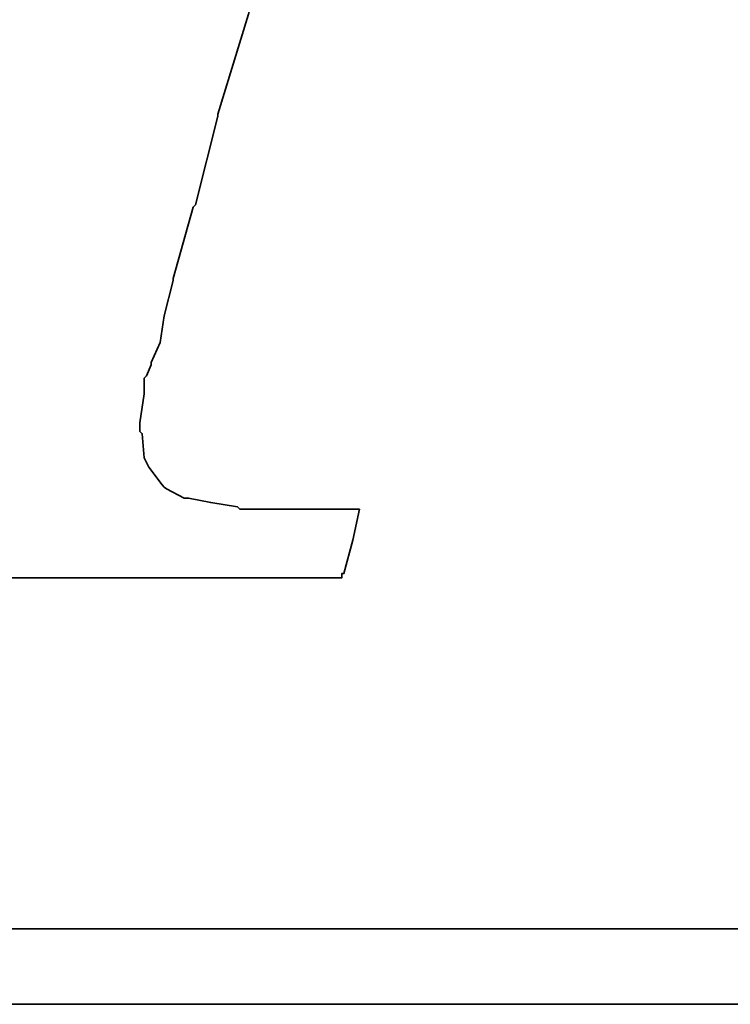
# Model space of a CAD drawing. Extents: x -178 to 287, y 74 to 351.
# Tile 31 of 48: x 210.89 to 212.03, y 141.93 to 143.5. Entities that reach past the tile are written whole.
import ezdxf

# ---------------------------------------------------------------- set-up
doc = ezdxf.new("R2010")
doc.units = 0
doc.header["$LTSCALE"] = 3
doc.header["$MEASUREMENT"] = 0
doc.layers.add('DIM', color=4, linetype='CONTINUOUS')
doc.layers.add('layer 1', color=7, linetype='CONTINUOUS')

# ---------------------------------------------------------------- blocks, each defined once
blk = doc.blocks.new('TBI MOTION logo(完整正式版)')
at = {"layer": 'layer 1', "color": 22, "lineweight": 35}
for points, knots in [([(-40.59125, -7.943749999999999), (-40.59125, -7.943749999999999), (-40.97375, -7.943749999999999), (-40.97375, -7.943749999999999), (-40.97375, -7.943749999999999), (-40.97375, -7.943749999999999), (-41.38125, -7.943749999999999), (-41.38125, -7.943749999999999), (-41.38125, -7.943749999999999), (-41.38125, -7.943749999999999), (-41.54874999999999, -7.943749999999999), (-41.54874999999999, -7.943749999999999), (-41.54874999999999, -7.943749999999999), (-41.54874999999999, -7.943749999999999), (-41.59875, -7.943749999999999), (-41.59875, -7.943749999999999), (-41.59875, -7.943749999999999), (-41.59875, -7.943749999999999), (-41.88374999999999, -7.943749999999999), (-41.88374999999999, -7.943749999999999), (-41.88374999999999, -7.943749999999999), (-41.88374999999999, -7.943749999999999), (-41.90875, -7.91875), (-41.90875, -7.91875), (-41.90875, -7.91875), (-41.90875, -7.91875), (-42.19875, -7.871249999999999), (-42.19875, -7.871249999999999), (-42.19875, -7.871249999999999), (-42.19875, -7.871249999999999), (-42.43875, -7.82375), (-42.43875, -7.82375), (-42.43875, -7.82375), (-42.43875, -7.82375), (-42.45875, -7.82375), (-42.45875, -7.82375), (-42.45875, -7.82375), (-42.45875, -7.82375), (-42.48624999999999, -7.82375), (-42.48624999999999, -7.82375), (-42.48624999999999, -7.82375), (-42.48624999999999, -7.82375), (-42.67625, -7.723749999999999), (-42.67625, -7.723749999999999), (-42.67625, -7.723749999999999), (-42.67625, -7.723749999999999), (-42.70125, -7.70375), (-42.70125, -7.70375), (-42.70125, -7.70375), (-42.70125, -7.70375), (-42.72375, -7.678749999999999), (-42.72375, -7.678749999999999), (-42.72375, -7.678749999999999), (-42.72375, -7.678749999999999), (-42.86875, -7.488749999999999), (-42.86875, -7.488749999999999), (-42.86875, -7.488749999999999), (-42.86875, -7.488749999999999), (-42.89374999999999, -7.438749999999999), (-42.89374999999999, -7.438749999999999), (-42.89374999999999, -7.438749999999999), (-42.89374999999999, -7.438749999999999), (-42.91875, -7.388749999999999), (-42.91875, -7.388749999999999), (-42.91875, -7.388749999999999), (-42.91875, -7.388749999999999), (-42.93874999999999, -7.12875), (-42.93874999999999, -7.12875), (-42.93874999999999, -7.12875), (-42.93874999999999, -7.12875), (-42.96375, -7.103749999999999), (-42.96375, -7.103749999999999), (-42.96375, -7.103749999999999), (-42.96375, -7.103749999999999), (-42.96375, -7.053749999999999), (-42.96375, -7.053749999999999), (-42.96375, -7.053749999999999), (-42.96375, -7.053749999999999), (-42.96375, -7.00875), (-42.96375, -7.00875), (-42.96375, -7.00875), (-42.96375, -7.00875), (-42.91875, -6.69625), (-42.91875, -6.69625), (-42.91875, -6.69625), (-42.91875, -6.69625), (-42.91875, -6.62375), (-42.91875, -6.62375), (-42.91875, -6.62375), (-42.91875, -6.62375), (-42.91875, -6.59625), (-42.91875, -6.59625), (-42.91875, -6.59625), (-42.91875, -6.59625), (-42.91875, -6.57375), (-42.91875, -6.57375), (-42.91875, -6.57375), (-42.91875, -6.57375), (-42.91875, -6.528749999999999), (-42.91875, -6.528749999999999), (-42.91875, -6.528749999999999), (-42.91875, -6.528749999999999), (-42.89374999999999, -6.50375), (-42.89374999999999, -6.50375), (-42.89374999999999, -6.50375), (-42.89374999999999, -6.50375), (-42.84374999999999, -6.38375), (-42.84374999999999, -6.38375), (-42.84374999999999, -6.38375), (-42.84374999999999, -6.38375), (-42.84374999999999, -6.358749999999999), (-42.84374999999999, -6.358749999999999), (-42.84374999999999, -6.358749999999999), (-42.84374999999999, -6.358749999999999), (-42.74625, -6.143749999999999), (-42.74625, -6.143749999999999), (-42.74625, -6.143749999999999), (-42.74625, -6.143749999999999), (-42.70125, -5.853749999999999), (-42.70125, -5.853749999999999), (-42.70125, -5.853749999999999), (-42.70125, -5.853749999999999), (-42.60374999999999, -5.47125), (-42.60374999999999, -5.47125), (-42.60374999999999, -5.47125), (-42.60374999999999, -5.47125), (-42.60374999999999, -5.44875), (-42.60374999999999, -5.44875), (-42.60374999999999, -5.44875), (-42.60374999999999, -5.44875), (-42.38875, -4.678749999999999), (-42.38875, -4.678749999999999), (-42.38875, -4.678749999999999), (-42.38875, -4.678749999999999), (-42.36375, -4.653749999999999), (-42.36375, -4.653749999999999), (-42.36375, -4.653749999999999), (-42.36375, -4.653749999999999), (-42.12375, -3.69625), (-42.12375, -3.69625), (-42.12375, -3.69625), (-42.12375, -3.69625), (-42.12375, -3.67374), (-42.12375, -3.67374), (-42.12375, -3.67374), (-42.12375, -3.67374), (-41.78875, -2.593739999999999), (-41.78875, -2.593739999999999), (-41.78875, -2.593739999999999), (-41.78875, -2.593739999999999), (-41.18875, -0.19375), (-41.18875, -0.19375), (-41.18875, -0.19375), (-41.18875, -0.19375), (-40.54375, 2.20624), (-40.54375, 2.20624), (-40.54375, 2.20624), (-40.54375, 2.20624), (-40.25374999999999, 3.308749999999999), (-40.25374999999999, 3.308749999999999), (-40.25374999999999, 3.308749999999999), (-40.25374999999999, 3.308749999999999), (-39.98875, 4.27125), (-39.98875, 4.27125), (-39.98875, 4.27125), (-39.98875, 4.27125), (-39.77375, 5.131249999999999), (-39.77375, 5.131249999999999), (-39.77375, 5.131249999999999), (-39.77375, 5.131249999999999), (-39.67875, 5.47125), (-39.67875, 5.47125), (-39.67875, 5.47125), (-39.67875, 5.47125), (-39.60375, 5.756249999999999), (-39.60375, 5.756249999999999), (-39.60375, 5.756249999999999), (-39.60375, 5.756249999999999), (-39.60375, 5.78125), (-39.60375, 5.78125), (-39.60375, 5.78125), (-39.60375, 5.78125), (-39.50875, 5.97125), (-39.50875, 5.97125), (-39.50875, 5.97125), (-39.50875, 5.97125), (-39.50875, 6.138749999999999), (-39.50875, 6.138749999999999), (-39.50875, 6.138749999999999), (-39.50875, 6.138749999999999), (-39.48625, 6.166249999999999), (-39.48625, 6.166249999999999), (-39.48625, 6.166249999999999), (-39.48625, 6.166249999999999), (-39.46125, 6.286249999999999), (-39.46125, 6.286249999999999), (-39.46125, 6.286249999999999), (-39.46125, 6.286249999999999), (-39.46125, 6.426249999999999), (-39.46125, 6.426249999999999), (-39.46125, 6.426249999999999), (-39.46125, 6.426249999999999), (-39.41375, 6.426249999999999), (-39.41375, 6.426249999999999), (-39.41375, 6.426249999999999), (-39.41375, 6.426249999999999), (-39.29375, 6.69125), (-39.29375, 6.69125), (-39.29375, 6.69125), (-39.29375, 6.69125), (-39.26875, 6.741249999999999), (-39.26875, 6.741249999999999), (-39.26875, 6.741249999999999), (-39.26875, 6.741249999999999), (-39.24375, 6.76625), (-39.24375, 6.76625), (-39.24375, 6.76625), (-39.24375, 6.76625), (-38.98375, 7.006239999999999), (-38.98375, 7.006239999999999), (-38.98375, 7.006239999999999), (-38.98375, 7.006239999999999), (-38.95625, 7.026239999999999), (-38.95625, 7.026239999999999), (-38.95625, 7.026239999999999), (-38.95625, 7.026239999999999), (-38.78875, 7.126239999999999), (-38.78875, 7.126239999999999), (-38.78875, 7.126239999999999), (-38.78875, 7.126239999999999), (-38.76375, 7.126239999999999), (-38.76375, 7.126239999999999), (-38.76375, 7.126239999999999), (-38.76375, 7.126239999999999), (-38.74375, 7.126239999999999), (-38.74375, 7.126239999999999), (-38.74375, 7.126239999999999), (-38.74375, 7.126239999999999), (-38.52875, 7.171249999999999), (-38.52875, 7.171249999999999), (-38.52875, 7.171249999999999), (-38.52875, 7.171249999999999), (-38.52875, 7.196239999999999), (-38.52875, 7.196239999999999), (-38.52875, 7.196239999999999), (-38.52875, 7.196239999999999), (-38.50375, 7.196239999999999), (-38.50375, 7.196239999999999), (-38.50375, 7.196239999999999), (-38.50375, 7.196239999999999), (-38.26125, 7.21875), (-38.26125, 7.21875), (-38.26125, 7.21875), (-38.26125, 7.21875), (-38.23875000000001, 7.246239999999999), (-38.23875000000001, 7.246239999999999), (-38.23875000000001, 7.246239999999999), (-38.23875000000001, 7.246239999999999), (-38.21625, 7.246239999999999), (-38.21625, 7.246239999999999), (-38.21625, 7.246239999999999), (-38.21625, 7.246239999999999), (-38.18875, 7.246239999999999), (-38.18875, 7.246239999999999), (-38.18875, 7.246239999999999), (-38.18875, 7.246239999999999), (-37.90375, 7.246239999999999), (-37.90375, 7.246239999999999), (-37.90375, 7.246239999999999), (-37.90375, 7.246239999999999), (-37.85375, 7.246239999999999), (-37.85375, 7.246239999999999), (-37.85375, 7.246239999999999), (-37.85375, 7.246239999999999), (-37.75875, 7.246239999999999), (-37.75875, 7.246239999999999), (-37.75875, 7.246239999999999), (-37.75875, 7.246239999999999), (-37.42375, 7.246239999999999), (-37.42375, 7.246239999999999), (-37.42375, 7.246239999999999), (-37.42375, 7.246239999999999), (-37.08875, 7.246239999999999), (-37.08875, 7.246239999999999), (-37.08875, 7.246239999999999), (-37.08875, 7.246239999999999), (-37.06375, 7.246239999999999), (-37.06375, 7.246239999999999), (-37.06375, 7.246239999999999), (-37.06375, 7.246239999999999), (-37.06375, 7.266239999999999), (-37.06375, 7.266239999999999), (-37.06375, 7.266239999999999), (-37.06375, 7.266239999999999), (-37.03875, 7.291249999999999), (-37.03875, 7.291249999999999), (-37.03875, 7.291249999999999), (-37.03875, 7.291249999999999), (-37.03875, 7.31625), (-37.03875, 7.31625), (-37.03875, 7.31625), (-37.03875, 7.31625), (-36.94125, 7.676249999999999), (-36.94125, 7.676249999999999), (-36.94125, 7.676249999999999), (-36.94125, 7.676249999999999), (-36.86875, 7.98625), (-36.86875, 7.98625), (-36.86875, 7.98625), (-36.86875, 7.98625), (-36.98875000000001, 7.98625), (-36.98875000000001, 7.98625), (-36.98875000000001, 7.98625), (-36.98875000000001, 7.98625), (-37.42375, 7.98625), (-37.42375, 7.98625), (-37.42375, 7.98625), (-37.42375, 7.98625), (-37.94875, 7.98625), (-37.94875, 7.98625), (-37.94875, 7.98625), (-37.94875, 7.98625), (-38.57375, 7.98625), (-38.57375, 7.98625), (-38.57375, 7.98625), (-38.57375, 7.98625), (-39.29375, 7.98625), (-39.29375, 7.98625), (-39.29375, 7.98625), (-39.29375, 7.98625), (-40.82875, 7.98625), (-40.82875, 7.98625), (-40.82875, 7.98625), (-40.82875, 7.98625), (-42.36375, 7.98625), (-42.36375, 7.98625), (-42.36375, 7.98625), (-42.36375, 7.98625), (-43.08375, 7.98625), (-43.08375, 7.98625), (-43.08375, 7.98625), (-43.08375, 7.98625), (-43.70875, 7.98625), (-43.70875, 7.98625), (-43.70875, 7.98625), (-43.70875, 7.98625), (-44.23375, 7.98625), (-44.23375, 7.98625), (-44.23375, 7.98625), (-44.23375, 7.98625), (-44.66875, 7.98625), (-44.66875, 7.98625), (-44.66875, 7.98625), (-44.66875, 7.98625), (-44.88375, 7.98625), (-44.88375, 7.98625), (-44.88375, 7.98625), (-44.88375, 7.98625), (-44.90874999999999, 7.94125), (-44.90874999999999, 7.94125), (-44.90874999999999, 7.94125), (-44.90874999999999, 7.94125), (-44.90874999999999, 7.916249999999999), (-44.90874999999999, 7.916249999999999), (-44.90874999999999, 7.916249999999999), (-44.90874999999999, 7.916249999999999), (-45.00375, 7.55625), (-45.00375, 7.55625), (-45.00375, 7.55625), (-45.00375, 7.55625), (-45.05374999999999, 7.246239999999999), (-45.05374999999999, 7.246239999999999), (-45.05374999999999, 7.246239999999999), (-45.05374999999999, 7.246239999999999), (-44.61875, 7.246239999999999), (-44.61875, 7.246239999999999), (-44.61875, 7.246239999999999), (-44.61875, 7.246239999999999), (-44.11375, 7.246239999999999), (-44.11375, 7.246239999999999), (-44.11375, 7.246239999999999), (-44.11375, 7.246239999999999), (-43.99375, 7.246239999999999), (-43.99375, 7.246239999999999), (-43.99375, 7.246239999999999), (-43.99375, 7.246239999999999), (-43.94625, 7.246239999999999), (-43.94625, 7.246239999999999), (-43.94625, 7.246239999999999), (-43.94625, 7.246239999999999), (-43.92374, 7.246239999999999), (-43.92374, 7.246239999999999), (-43.92374, 7.246239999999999), (-43.92374, 7.246239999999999), (-43.65874999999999, 7.246239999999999), (-43.65874999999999, 7.246239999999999), (-43.65874999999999, 7.246239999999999), (-43.65874999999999, 7.246239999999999), (-43.63875, 7.21875), (-43.63875, 7.21875), (-43.63875, 7.21875), (-43.63875, 7.21875), (-43.46874999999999, 7.196239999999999), (-43.46874999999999, 7.196239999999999), (-43.46874999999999, 7.196239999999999), (-43.46874999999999, 7.196239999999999), (-43.39875, 7.196239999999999), (-43.39875, 7.196239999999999), (-43.39875, 7.196239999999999), (-43.39875, 7.196239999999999), (-43.37125, 7.171249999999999), (-43.37125, 7.171249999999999), (-43.37125, 7.171249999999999), (-43.37125, 7.171249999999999), (-43.34875, 7.171249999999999), (-43.34875, 7.171249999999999), (-43.34875, 7.171249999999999), (-43.34875, 7.171249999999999), (-43.20375, 7.126239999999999), (-43.20375, 7.126239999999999), (-43.20375, 7.126239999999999), (-43.20375, 7.126239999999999), (-43.05875, 7.076239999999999), (-43.05875, 7.076239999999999), (-43.05875, 7.076239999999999), (-43.05875, 7.076239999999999), (-43.01375, 7.076239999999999), (-43.01375, 7.076239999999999), (-43.01375, 7.076239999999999), (-43.01375, 7.076239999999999), (-42.98875, 7.026239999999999), (-42.98875, 7.026239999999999), (-42.98875, 7.026239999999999), (-42.98875, 7.026239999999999), (-42.79874999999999, 6.86125), (-42.79874999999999, 6.86125), (-42.79874999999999, 6.86125), (-42.79874999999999, 6.86125), (-42.77375, 6.81125), (-42.77375, 6.81125), (-42.77375, 6.81125), (-42.77375, 6.81125), (-42.74625, 6.76625), (-42.74625, 6.76625), (-42.74625, 6.76625), (-42.74625, 6.76625), (-42.72375, 6.47625), (-42.72375, 6.47625), (-42.72375, 6.47625), (-42.72375, 6.47625), (-42.70125, 6.45124), (-42.70125, 6.45124), (-42.70125, 6.45124), (-42.70125, 6.45124), (-42.70125, 6.426249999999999), (-42.70125, 6.426249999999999), (-42.70125, 6.426249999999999), (-42.70125, 6.426249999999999), (-42.72375, 6.40625), (-42.72375, 6.40625), (-42.72375, 6.40625), (-42.72375, 6.40625), (-42.74625, 5.97125), (-42.74625, 5.97125), (-42.74625, 5.97125), (-42.74625, 5.97125), (-42.74625, 5.94625), (-42.74625, 5.94625), (-42.74625, 5.94625), (-42.74625, 5.94625), (-42.74625, 5.926249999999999), (-42.74625, 5.926249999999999), (-42.74625, 5.926249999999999), (-42.74625, 5.926249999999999), (-42.77375, 5.876249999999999), (-42.77375, 5.876249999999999), (-42.77375, 5.876249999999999), (-42.77375, 5.876249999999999), (-42.81875, 5.80625), (-42.81875, 5.80625), (-42.81875, 5.80625), (-42.81875, 5.80625), (-42.86875, 5.63625), (-42.86875, 5.63625), (-42.86875, 5.63625), (-42.86875, 5.63625), (-42.91875, 5.39625), (-42.91875, 5.39625), (-42.91875, 5.39625), (-42.91875, 5.39625), (-42.91875, 5.37124), (-42.91875, 5.37124), (-42.91875, 5.37124), (-42.91875, 5.37124), (-43.01375, 5.10874), (-43.01375, 5.10874), (-43.01375, 5.10874), (-43.01375, 5.10874), (-43.10875, 4.771239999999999), (-43.10875, 4.771239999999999), (-43.10875, 4.771239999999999), (-43.10875, 4.771239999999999), (-43.29875, 3.956249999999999), (-43.29875, 3.956249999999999), (-43.29875, 3.956249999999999), (-43.29875, 3.956249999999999), (-43.58875, 2.951249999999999), (-43.58875, 2.951249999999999), (-43.58875, 2.951249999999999), (-43.58875, 2.951249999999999), (-43.87375, 1.87125), (-43.87375, 1.87125), (-43.87375, 1.87125), (-43.87375, 1.87125), (-44.52625, -0.50374), (-44.52625, -0.50374), (-44.52625, -0.50374), (-44.52625, -0.50374), (-45.14874999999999, -2.853749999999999), (-45.14874999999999, -2.853749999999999), (-45.14874999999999, -2.853749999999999), (-45.14874999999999, -2.853749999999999), (-45.43375, -3.95875), (-45.43375, -3.95875), (-45.43375, -3.95875), (-45.43375, -3.95875), (-45.69874999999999, -4.96875), (-45.69874999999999, -4.96875), (-45.69874999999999, -4.96875), (-45.69874999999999, -4.96875), (-45.91375, -5.78375), (-45.91375, -5.78375), (-45.91375, -5.78375), (-45.91375, -5.78375), (-46.01374999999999, -6.11875), (-46.01374999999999, -6.11875), (-46.01374999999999, -6.11875), (-46.01374999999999, -6.11875), (-46.01374999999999, -6.143749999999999), (-46.01374999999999, -6.143749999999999), (-46.01374999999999, -6.143749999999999), (-46.01374999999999, -6.143749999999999), (-46.10875, -6.40875), (-46.10875, -6.40875), (-46.10875, -6.40875), (-46.10875, -6.40875), (-46.15375, -6.648749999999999), (-46.15375, -6.648749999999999), (-46.15375, -6.648749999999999), (-46.15375, -6.648749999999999), (-46.20375, -6.83875), (-46.20375, -6.83875), (-46.20375, -6.83875), (-46.20375, -6.83875), (-46.22874999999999, -6.933749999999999), (-46.22874999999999, -6.933749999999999), (-46.22874999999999, -6.933749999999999), (-46.22874999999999, -6.933749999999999), (-46.22874999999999, -7.07875), (-46.22874999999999, -7.07875), (-46.22874999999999, -7.07875), (-46.22874999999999, -7.07875), (-46.27374999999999, -7.07875), (-46.27374999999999, -7.07875), (-46.27374999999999, -7.07875), (-46.27374999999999, -7.07875), (-46.39375, -7.34375), (-46.39375, -7.34375), (-46.39375, -7.34375), (-46.39375, -7.34375), (-46.39375, -7.36875), (-46.39375, -7.36875), (-46.39375, -7.36875), (-46.39375, -7.36875), (-46.42125, -7.388749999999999), (-46.42125, -7.388749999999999), (-46.42125, -7.388749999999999), (-46.42125, -7.388749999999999), (-46.68375, -7.678749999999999), (-46.68375, -7.678749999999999), (-46.68375, -7.678749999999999), (-46.68375, -7.678749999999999), (-46.70875, -7.70375), (-46.70875, -7.70375), (-46.70875, -7.70375), (-46.70875, -7.70375), (-46.75374999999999, -7.723749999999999), (-46.75374999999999, -7.723749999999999), (-46.75374999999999, -7.723749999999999), (-46.75374999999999, -7.723749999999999), (-47.08874999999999, -7.871249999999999), (-47.08874999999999, -7.871249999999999), (-47.08874999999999, -7.871249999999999), (-47.08874999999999, -7.871249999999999), (-47.11625, -7.871249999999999), (-47.11625, -7.871249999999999), (-47.11625, -7.871249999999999), (-47.11625, -7.871249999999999), (-47.13875, -7.893749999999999), (-47.13875, -7.893749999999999), (-47.13875, -7.893749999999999), (-47.13875, -7.893749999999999), (-47.56874999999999, -7.91875), (-47.56874999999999, -7.91875), (-47.56874999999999, -7.91875), (-47.56874999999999, -7.91875), (-47.59624999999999, -7.943749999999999), (-47.59624999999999, -7.943749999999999), (-47.59624999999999, -7.943749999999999), (-47.59624999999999, -7.943749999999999), (-47.64375, -7.943749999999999), (-47.64375, -7.943749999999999), (-47.64375, -7.943749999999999), (-47.64375, -7.943749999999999), (-47.73625, -7.943749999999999), (-47.73625, -7.943749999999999), (-47.73625, -7.943749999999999), (-47.73625, -7.943749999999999), (-48.07375, -7.943749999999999), (-48.07375, -7.943749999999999), (-48.07375, -7.943749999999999), (-48.07375, -7.943749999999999), (-48.36125, -7.943749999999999), (-48.36125, -7.943749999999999), (-48.36125, -7.943749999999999), (-48.36125, -7.943749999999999), (-48.36125, -7.966249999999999), (-48.36125, -7.966249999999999), (-48.36125, -7.966249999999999), (-48.36125, -7.966249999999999), (-48.36125, -7.991249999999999), (-48.36125, -7.991249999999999), (-48.36125, -7.991249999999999), (-48.36125, -7.991249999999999), (-48.38875, -8.013749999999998), (-48.38875, -8.013749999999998), (-48.38875, -8.013749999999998), (-48.38875, -8.013749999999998), (-48.50875, -8.34875), (-48.50875, -8.34875), (-48.50875, -8.34875), (-48.50875, -8.34875), (-48.55375, -8.68625), (-48.55375, -8.68625), (-48.55375, -8.68625), (-48.55375, -8.68625), (-48.45875, -8.68625), (-48.45875, -8.68625), (-48.45875, -8.68625), (-48.45875, -8.68625), (-48.07375, -8.68625), (-48.07375, -8.68625), (-48.07375, -8.68625), (-48.07375, -8.68625), (-47.52374999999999, -8.68625), (-47.52374999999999, -8.68625), (-47.52374999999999, -8.68625), (-47.52374999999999, -8.68625), (-46.92375, -8.68625), (-46.92375, -8.68625), (-46.92375, -8.68625), (-46.92375, -8.68625), (-46.25375, -8.68625), (-46.25375, -8.68625), (-46.25375, -8.68625), (-46.25375, -8.68625), (-46.20375, -8.68625), (-46.20375, -8.68625), (-46.20375, -8.68625), (-46.20375, -8.68625), (-44.71375, -8.68625), (-44.71375, -8.68625), (-44.71375, -8.68625), (-44.71375, -8.68625), (-43.22874999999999, -8.68625), (-43.22874999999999, -8.68625), (-43.22874999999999, -8.68625), (-43.22874999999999, -8.68625), (-42.55875, -8.68625), (-42.55875, -8.68625), (-42.55875, -8.68625), (-42.55875, -8.68625), (-42.50874999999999, -8.68625), (-42.50874999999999, -8.68625), (-42.50874999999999, -8.68625), (-42.50874999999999, -8.68625), (-41.93375, -8.68625), (-41.93375, -8.68625), (-41.93375, -8.68625), (-41.93375, -8.68625), (-41.38125, -8.68625), (-41.38125, -8.68625), (-41.38125, -8.68625), (-41.38125, -8.68625), (-40.97375, -8.68625), (-40.97375, -8.68625), (-40.97375, -8.68625), (-40.97375, -8.68625), (-40.78125, -8.68625), (-40.78125, -8.68625), (-40.78125, -8.68625), (-40.78125, -8.68625), (-40.78125, -8.638749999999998), (-40.78125, -8.638749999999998), (-40.78125, -8.638749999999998), (-40.78125, -8.638749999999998), (-40.75874999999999, -8.638749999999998), (-40.75874999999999, -8.638749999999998), (-40.75874999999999, -8.638749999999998), (-40.75874999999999, -8.638749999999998), (-40.66374999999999, -8.27875), (-40.66374999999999, -8.27875), (-40.66374999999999, -8.27875), (-40.66374999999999, -8.27875), (-40.59125, -7.943749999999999), (-40.59125, -7.943749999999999)], [0, 0, 0, 0, 0.0055865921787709, 0.0055865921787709, 0.0055865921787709, 0.0055865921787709, 0.0111731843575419, 0.0111731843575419, 0.0111731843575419, 0.0111731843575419, 0.0167597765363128, 0.0167597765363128, 0.0167597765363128, 0.0167597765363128, 0.0223463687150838, 0.0223463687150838, 0.0223463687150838, 0.0223463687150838, 0.0279329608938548, 0.0279329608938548, 0.0279329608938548, 0.0279329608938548, 0.0335195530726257, 0.0335195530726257, 0.0335195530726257, 0.0335195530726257, 0.0391061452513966, 0.0391061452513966, 0.0391061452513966, 0.0391061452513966, 0.0446927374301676, 0.0446927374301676, 0.0446927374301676, 0.0446927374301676, 0.0502793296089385, 0.0502793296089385, 0.0502793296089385, 0.0502793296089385, 0.0558659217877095, 0.0558659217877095, 0.0558659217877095, 0.0558659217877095, 0.0614525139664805, 0.0614525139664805, 0.0614525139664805, 0.0614525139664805, 0.0670391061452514, 0.0670391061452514, 0.0670391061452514, 0.0670391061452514, 0.0726256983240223, 0.0726256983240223, 0.0726256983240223, 0.0726256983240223, 0.0782122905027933, 0.0782122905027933, 0.0782122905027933, 0.0782122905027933, 0.0837988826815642, 0.0837988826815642, 0.0837988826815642, 0.0837988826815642, 0.0893854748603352, 0.0893854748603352, 0.0893854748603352, 0.0893854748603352, 0.0949720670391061, 0.0949720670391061, 0.0949720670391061, 0.0949720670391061, 0.1005586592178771, 0.1005586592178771, 0.1005586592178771, 0.1005586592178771, 0.106145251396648, 0.106145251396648, 0.106145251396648, 0.106145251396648, 0.1117318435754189, 0.1117318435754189, 0.1117318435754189, 0.1117318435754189, 0.1173184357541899, 0.1173184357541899, 0.1173184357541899, 0.1173184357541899, 0.1229050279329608, 0.1229050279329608, 0.1229050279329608, 0.1229050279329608, 0.1284916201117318, 0.1284916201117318, 0.1284916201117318, 0.1284916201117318, 0.1340782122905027, 0.1340782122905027, 0.1340782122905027, 0.1340782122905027, 0.1396648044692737, 0.1396648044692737, 0.1396648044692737, 0.1396648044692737, 0.1452513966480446, 0.1452513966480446, 0.1452513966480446, 0.1452513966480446, 0.1508379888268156, 0.1508379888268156, 0.1508379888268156, 0.1508379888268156, 0.1564245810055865, 0.1564245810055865, 0.1564245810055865, 0.1564245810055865, 0.1620111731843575, 0.1620111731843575, 0.1620111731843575, 0.1620111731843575, 0.1675977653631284, 0.1675977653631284, 0.1675977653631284, 0.1675977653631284, 0.1731843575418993, 0.1731843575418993, 0.1731843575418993, 0.1731843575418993, 0.1787709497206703, 0.1787709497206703, 0.1787709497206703, 0.1787709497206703, 0.1843575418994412, 0.1843575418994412, 0.1843575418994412, 0.1843575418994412, 0.1899441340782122, 0.1899441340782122, 0.1899441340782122, 0.1899441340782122, 0.1955307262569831, 0.1955307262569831, 0.1955307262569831, 0.1955307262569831, 0.2011173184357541, 0.2011173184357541, 0.2011173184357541, 0.2011173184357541, 0.206703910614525, 0.206703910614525, 0.206703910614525, 0.206703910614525, 0.2122905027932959, 0.2122905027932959, 0.2122905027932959, 0.2122905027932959, 0.2178770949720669, 0.2178770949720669, 0.2178770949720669, 0.2178770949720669, 0.2234636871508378, 0.2234636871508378, 0.2234636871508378, 0.2234636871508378, 0.2290502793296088, 0.2290502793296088, 0.2290502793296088, 0.2290502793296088, 0.2346368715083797, 0.2346368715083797, 0.2346368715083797, 0.2346368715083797, 0.2402234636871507, 0.2402234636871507, 0.2402234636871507, 0.2402234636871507, 0.2458100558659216, 0.2458100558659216, 0.2458100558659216, 0.2458100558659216, 0.2513966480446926, 0.2513966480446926, 0.2513966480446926, 0.2513966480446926, 0.2569832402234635, 0.2569832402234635, 0.2569832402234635, 0.2569832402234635, 0.2625698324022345, 0.2625698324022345, 0.2625698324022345, 0.2625698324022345, 0.2681564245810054, 0.2681564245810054, 0.2681564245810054, 0.2681564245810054, 0.2737430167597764, 0.2737430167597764, 0.2737430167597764, 0.2737430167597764, 0.2793296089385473, 0.2793296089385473, 0.2793296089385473, 0.2793296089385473, 0.2849162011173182, 0.2849162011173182, 0.2849162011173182, 0.2849162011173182, 0.2905027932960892, 0.2905027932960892, 0.2905027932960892, 0.2905027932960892, 0.2960893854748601, 0.2960893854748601, 0.2960893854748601, 0.2960893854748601, 0.3016759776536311, 0.3016759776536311, 0.3016759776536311, 0.3016759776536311, 0.3072625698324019, 0.3072625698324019, 0.3072625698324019, 0.3072625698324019, 0.312849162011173, 0.312849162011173, 0.312849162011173, 0.312849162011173, 0.3184357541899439, 0.3184357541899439, 0.3184357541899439, 0.3184357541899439, 0.3240223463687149, 0.3240223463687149, 0.3240223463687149, 0.3240223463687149, 0.3296089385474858, 0.3296089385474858, 0.3296089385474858, 0.3296089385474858, 0.3351955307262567, 0.3351955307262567, 0.3351955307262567, 0.3351955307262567, 0.3407821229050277, 0.3407821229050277, 0.3407821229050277, 0.3407821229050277, 0.3463687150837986, 0.3463687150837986, 0.3463687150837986, 0.3463687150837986, 0.3519553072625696, 0.3519553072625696, 0.3519553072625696, 0.3519553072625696, 0.3575418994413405, 0.3575418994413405, 0.3575418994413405, 0.3575418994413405, 0.3631284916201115, 0.3631284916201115, 0.3631284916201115, 0.3631284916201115, 0.3687150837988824, 0.3687150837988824, 0.3687150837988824, 0.3687150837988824, 0.3743016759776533, 0.3743016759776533, 0.3743016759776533, 0.3743016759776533, 0.3798882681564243, 0.3798882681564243, 0.3798882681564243, 0.3798882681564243, 0.3854748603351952, 0.3854748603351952, 0.3854748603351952, 0.3854748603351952, 0.3910614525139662, 0.3910614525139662, 0.3910614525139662, 0.3910614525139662, 0.3966480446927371, 0.3966480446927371, 0.3966480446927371, 0.3966480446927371, 0.4022346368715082, 0.4022346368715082, 0.4022346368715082, 0.4022346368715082, 0.407821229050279, 0.407821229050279, 0.407821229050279, 0.407821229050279, 0.4134078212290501, 0.4134078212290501, 0.4134078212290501, 0.4134078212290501, 0.4189944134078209, 0.4189944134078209, 0.4189944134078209, 0.4189944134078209, 0.4245810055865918, 0.4245810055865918, 0.4245810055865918, 0.4245810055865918, 0.4301675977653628, 0.4301675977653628, 0.4301675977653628, 0.4301675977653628, 0.4357541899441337, 0.4357541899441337, 0.4357541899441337, 0.4357541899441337, 0.4413407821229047, 0.4413407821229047, 0.4413407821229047, 0.4413407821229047, 0.4469273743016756, 0.4469273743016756, 0.4469273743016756, 0.4469273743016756, 0.4525139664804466, 0.4525139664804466, 0.4525139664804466, 0.4525139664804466, 0.4581005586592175, 0.4581005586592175, 0.4581005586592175, 0.4581005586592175, 0.4636871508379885, 0.4636871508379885, 0.4636871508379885, 0.4636871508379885, 0.4692737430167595, 0.4692737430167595, 0.4692737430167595, 0.4692737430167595, 0.4748603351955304, 0.4748603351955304, 0.4748603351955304, 0.4748603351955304, 0.4804469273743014, 0.4804469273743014, 0.4804469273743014, 0.4804469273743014, 0.4860335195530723, 0.4860335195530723, 0.4860335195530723, 0.4860335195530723, 0.4916201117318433, 0.4916201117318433, 0.4916201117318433, 0.4916201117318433, 0.4972067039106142, 0.4972067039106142, 0.4972067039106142, 0.4972067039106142, 0.5027932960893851, 0.5027932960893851, 0.5027932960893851, 0.5027932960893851, 0.508379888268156, 0.508379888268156, 0.508379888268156, 0.508379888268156, 0.513966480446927, 0.513966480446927, 0.513966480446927, 0.513966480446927, 0.519553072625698, 0.519553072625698, 0.519553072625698, 0.519553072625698, 0.525139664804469, 0.525139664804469, 0.525139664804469, 0.525139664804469, 0.53072625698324, 0.53072625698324, 0.53072625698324, 0.53072625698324, 0.536312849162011, 0.536312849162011, 0.536312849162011, 0.536312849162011, 0.541899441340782, 0.541899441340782, 0.541899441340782, 0.541899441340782, 0.547486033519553, 0.547486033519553, 0.547486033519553, 0.547486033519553, 0.553072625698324, 0.553072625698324, 0.553072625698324, 0.553072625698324, 0.558659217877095, 0.558659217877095, 0.558659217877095, 0.558659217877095, 0.564245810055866, 0.564245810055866, 0.564245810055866, 0.564245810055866, 0.569832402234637, 0.569832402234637, 0.569832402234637, 0.569832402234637, 0.575418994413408, 0.575418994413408, 0.575418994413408, 0.575418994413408, 0.581005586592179, 0.581005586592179, 0.581005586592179, 0.581005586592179, 0.58659217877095, 0.58659217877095, 0.58659217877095, 0.58659217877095, 0.592178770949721, 0.592178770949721, 0.592178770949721, 0.592178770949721, 0.5977653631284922, 0.5977653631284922, 0.5977653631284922, 0.5977653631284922, 0.603351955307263, 0.603351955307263, 0.603351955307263, 0.603351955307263, 0.608938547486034, 0.608938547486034, 0.608938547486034, 0.608938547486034, 0.6145251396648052, 0.6145251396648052, 0.6145251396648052, 0.6145251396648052, 0.6201117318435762, 0.6201117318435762, 0.6201117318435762, 0.6201117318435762, 0.6256983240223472, 0.6256983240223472, 0.6256983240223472, 0.6256983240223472, 0.631284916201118, 0.631284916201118, 0.631284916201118, 0.631284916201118, 0.6368715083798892, 0.6368715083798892, 0.6368715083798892, 0.6368715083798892, 0.6424581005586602, 0.6424581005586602, 0.6424581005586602, 0.6424581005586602, 0.6480446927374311, 0.6480446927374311, 0.6480446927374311, 0.6480446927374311, 0.6536312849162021, 0.6536312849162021, 0.6536312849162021, 0.6536312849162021, 0.6592178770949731, 0.6592178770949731, 0.6592178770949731, 0.6592178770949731, 0.6648044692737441, 0.6648044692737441, 0.6648044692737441, 0.6648044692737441, 0.6703910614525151, 0.6703910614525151, 0.6703910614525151, 0.6703910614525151, 0.6759776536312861, 0.6759776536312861, 0.6759776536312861, 0.6759776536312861, 0.6815642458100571, 0.6815642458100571, 0.6815642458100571, 0.6815642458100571, 0.687150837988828, 0.687150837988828, 0.687150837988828, 0.687150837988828, 0.6927374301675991, 0.6927374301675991, 0.6927374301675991, 0.6927374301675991, 0.69832402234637, 0.69832402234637, 0.69832402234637, 0.69832402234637, 0.703910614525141, 0.703910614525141, 0.703910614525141, 0.703910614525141, 0.7094972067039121, 0.7094972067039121, 0.7094972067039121, 0.7094972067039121, 0.715083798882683, 0.715083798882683, 0.715083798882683, 0.715083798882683, 0.7206703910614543, 0.7206703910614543, 0.7206703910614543, 0.7206703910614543, 0.7262569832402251, 0.7262569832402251, 0.7262569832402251, 0.7262569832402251, 0.731843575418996, 0.731843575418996, 0.731843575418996, 0.731843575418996, 0.7374301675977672, 0.7374301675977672, 0.7374301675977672, 0.7374301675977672, 0.7430167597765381, 0.7430167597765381, 0.7430167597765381, 0.7430167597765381, 0.7486033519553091, 0.7486033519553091, 0.7486033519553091, 0.7486033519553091, 0.75418994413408, 0.75418994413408, 0.75418994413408, 0.75418994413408, 0.7597765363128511, 0.7597765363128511, 0.7597765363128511, 0.7597765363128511, 0.7653631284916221, 0.7653631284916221, 0.7653631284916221, 0.7653631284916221, 0.770949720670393, 0.770949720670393, 0.770949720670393, 0.770949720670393, 0.7765363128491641, 0.7765363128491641, 0.7765363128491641, 0.7765363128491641, 0.7821229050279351, 0.7821229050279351, 0.7821229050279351, 0.7821229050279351, 0.787709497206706, 0.787709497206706, 0.787709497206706, 0.787709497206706, 0.7932960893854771, 0.7932960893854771, 0.7932960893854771, 0.7932960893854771, 0.798882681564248, 0.798882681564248, 0.798882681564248, 0.798882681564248, 0.8044692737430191, 0.8044692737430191, 0.8044692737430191, 0.8044692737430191, 0.8100558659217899, 0.8100558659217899, 0.8100558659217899, 0.8100558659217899, 0.8156424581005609, 0.8156424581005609, 0.8156424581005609, 0.8156424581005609, 0.8212290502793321, 0.8212290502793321, 0.8212290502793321, 0.8212290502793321, 0.8268156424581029, 0.8268156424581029, 0.8268156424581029, 0.8268156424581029, 0.8324022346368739, 0.8324022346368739, 0.8324022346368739, 0.8324022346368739, 0.8379888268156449, 0.8379888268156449, 0.8379888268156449, 0.8379888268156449, 0.8435754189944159, 0.8435754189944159, 0.8435754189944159, 0.8435754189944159, 0.8491620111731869, 0.8491620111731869, 0.8491620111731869, 0.8491620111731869, 0.8547486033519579, 0.8547486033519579, 0.8547486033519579, 0.8547486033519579, 0.8603351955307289, 0.8603351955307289, 0.8603351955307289, 0.8603351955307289, 0.8659217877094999, 0.8659217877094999, 0.8659217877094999, 0.8659217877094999, 0.8715083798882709, 0.8715083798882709, 0.8715083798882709, 0.8715083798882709, 0.8770949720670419, 0.8770949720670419, 0.8770949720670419, 0.8770949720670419, 0.8826815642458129, 0.8826815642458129, 0.8826815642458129, 0.8826815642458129, 0.888268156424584, 0.888268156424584, 0.888268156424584, 0.888268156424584, 0.8938547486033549, 0.8938547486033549, 0.8938547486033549, 0.8938547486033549, 0.8994413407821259, 0.8994413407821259, 0.8994413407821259, 0.8994413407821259, 0.9050279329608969, 0.9050279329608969, 0.9050279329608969, 0.9050279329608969, 0.9106145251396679, 0.9106145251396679, 0.9106145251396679, 0.9106145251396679, 0.9162011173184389, 0.9162011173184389, 0.9162011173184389, 0.9162011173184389, 0.9217877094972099, 0.9217877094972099, 0.9217877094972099, 0.9217877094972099, 0.9273743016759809, 0.9273743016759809, 0.9273743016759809, 0.9273743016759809, 0.9329608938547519, 0.9329608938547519, 0.9329608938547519, 0.9329608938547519, 0.9385474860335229, 0.9385474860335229, 0.9385474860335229, 0.9385474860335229, 0.944134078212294, 0.944134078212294, 0.944134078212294, 0.944134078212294, 0.9497206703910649, 0.9497206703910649, 0.9497206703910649, 0.9497206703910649, 0.9553072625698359, 0.9553072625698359, 0.9553072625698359, 0.9553072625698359, 0.960893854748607, 0.960893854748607, 0.960893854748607, 0.960893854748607, 0.9664804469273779, 0.9664804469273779, 0.9664804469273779, 0.9664804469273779, 0.972067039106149, 0.972067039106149, 0.972067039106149, 0.972067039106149, 0.9776536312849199, 0.9776536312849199, 0.9776536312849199, 0.9776536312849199, 0.9832402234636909, 0.9832402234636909, 0.9832402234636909, 0.9832402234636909, 0.988826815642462, 0.988826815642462, 0.988826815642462, 0.988826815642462, 0.9944134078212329, 0.9944134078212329, 0.9944134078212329, 0.9944134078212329, 1, 1, 1, 1]), ([(75.90875, -9.47875), (75.90875, -9.47875), (75.90875, -12.28625), (75.90875, -12.28625), (75.90875, -12.28625), (75.90875, -12.28625), (75.90875, -12.47875), (75.90875, -12.47875), (75.90875, -12.47875), (75.90875, -12.47875), (75.71625, -12.47875), (75.71625, -12.47875), (75.71625, -12.47875), (75.71625, -12.47875), (-88.32874999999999, -12.47875), (-88.32874999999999, -12.47875), (-88.32874999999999, -12.47875), (-88.32874999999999, -12.47875), (-88.32874999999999, -13.29375), (-88.32874999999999, -13.29375), (-88.32874999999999, -13.29375), (-88.32874999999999, -13.29375), (82.89125, -13.29375), (82.89125, -13.29375), (82.89125, -13.29375), (82.89125, -13.29375), (75.90875, -9.47875), (75.90875, -9.47875)], [0, 0, 0, 0, 0.1428571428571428, 0.1428571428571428, 0.1428571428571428, 0.1428571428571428, 0.2857142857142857, 0.2857142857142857, 0.2857142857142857, 0.2857142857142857, 0.4285714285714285, 0.4285714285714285, 0.4285714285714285, 0.4285714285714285, 0.5714285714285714, 0.5714285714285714, 0.5714285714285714, 0.5714285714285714, 0.7142857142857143, 0.7142857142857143, 0.7142857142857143, 0.7142857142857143, 0.8571428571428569, 0.8571428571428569, 0.8571428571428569, 0.8571428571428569, 1, 1, 1, 1])]:
    blk.add_open_spline(points, degree=3, knots=knots, dxfattribs=at)

msp = doc.modelspace()

# ---------------------------------------------------------------- block references
at = {"layer": 'DIM', "color": 7, "xscale": 0.1478062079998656, "yscale": 0.1478062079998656, "zscale": 0.1478062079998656}
msp.add_blockref('TBI MOTION logo(完整正式版)', (217.4365546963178, 143.8936023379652), dxfattribs=at)

doc.saveas('drawing.dxf')
